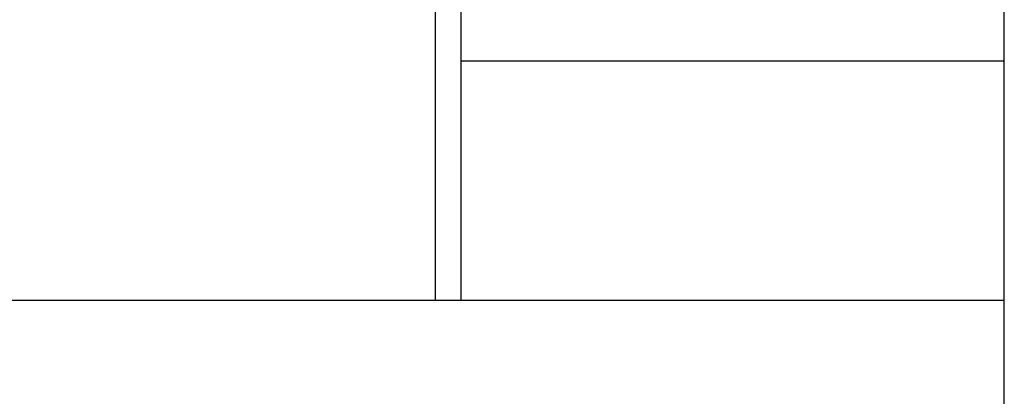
# Model space of a CAD drawing. Header units: millimetres. Extents: x 7592 to 10531, y 3981 to 6059.
# Tile 104 of 130: x 9430 to 9468, y 5557 to 5572. Entities that reach past the tile are written whole.
import ezdxf

# ---------------------------------------------------------------- set-up
doc = ezdxf.new("R2010")
doc.units = ezdxf.units.MM

msp = doc.modelspace()

# ---------------------------------------------------------------- linework, layer by layer
at = {"linetype": 'Continuous'}
for p, q in [((9445.966, 5580.396), (9445.966, 5561.096)), ((9446.966, 5561.097), (9446.966, 5579.396)), ((9467.966, 5475.9), (9467.966, 5577.592)), ((9467.969, 5570.346), (9446.968, 5570.346)), ((9467.968, 5561.096), (9409.469, 5561.096))]:
    msp.add_line(p, q, dxfattribs=at)

doc.saveas('drawing.dxf')
